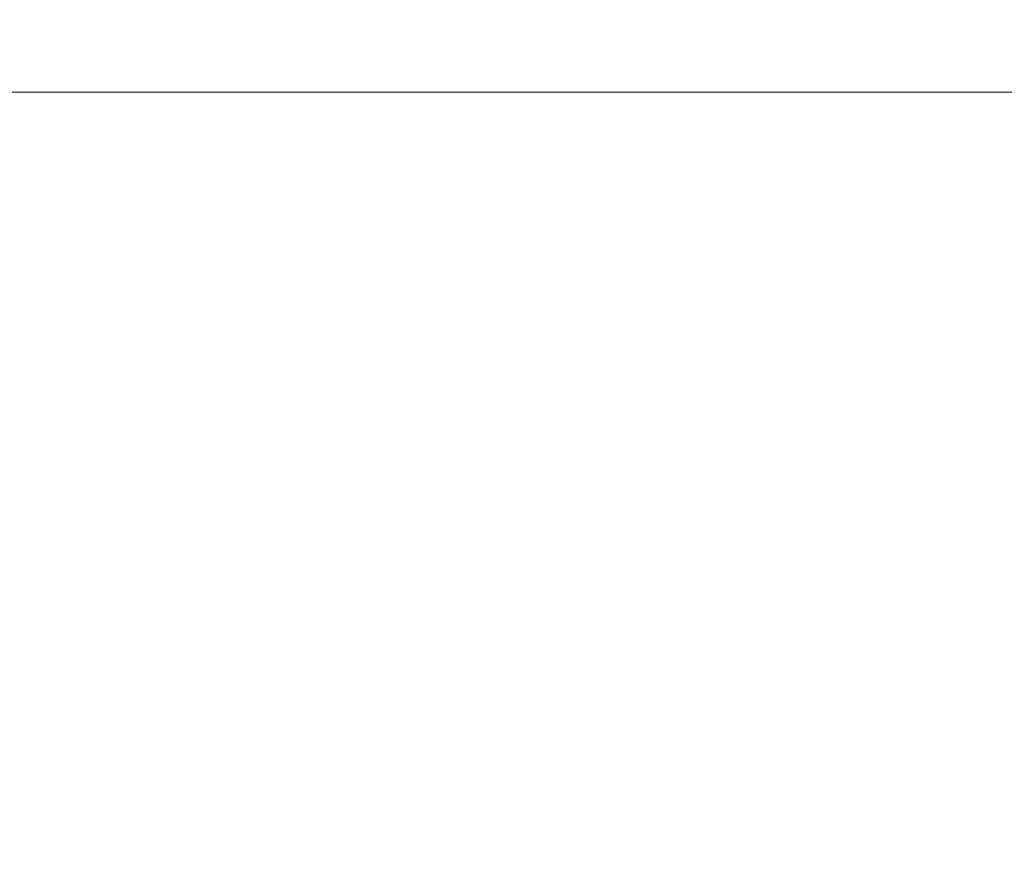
# Model space of a CAD drawing. Header units: centimetres. Extents: x -44.1 to 45.2, y 4.2 to 6.
# Tile 59 of 256: x -44.065 to -44.0277, y 5.871 to 5.903. Entities that reach past the tile are written whole.
import ezdxf

# ---------------------------------------------------------------- set-up
doc = ezdxf.new("R2010")
doc.units = ezdxf.units.CM
doc.header["$LTSCALE"] = 2.54
doc.layers.add('Lucido design-1', color=7, linetype='Continuous')

# ---------------------------------------------------------------- blocks, each defined once
blk = doc.blocks.new('Gruppo-4-1')
at = {"color": 7, "linetype": 'Continuous', "lineweight": 9}
for points, invisible_edges in [([(-44.048146, 5.90266, -2276.258516), (-44.047942, 5.905183, -2276.258516), (-44.050852, 5.905295, -2276.260685), (-44.050975, 5.903995, -2276.260685)], 15), ([(-44.050975, 5.903995, -2276.983655), (-44.050852, 5.905295, -2276.983655), (-44.047942, 5.905183, -2276.985824), (-44.048146, 5.90266, -2276.985824)], 15), ([(-44.048146, 5.90266, -2276.258516), (-44.045162, 5.902603, -2276.256417), (-44.044963, 5.905068, -2276.256417), (-44.047942, 5.905183, -2276.258516)], 15), ([(-44.047942, 5.905183, -2276.985824), (-44.044963, 5.905068, -2276.987923), (-44.045162, 5.902603, -2276.987923), (-44.048146, 5.90266, -2276.985824)], 15), ([(-44.04192, 5.90495, -2276.254388), (-44.044963, 5.905068, -2276.256417), (-44.045162, 5.902603, -2276.256417), (-44.042114, 5.902545, -2276.254388)], 15), ([(-44.042114, 5.902545, -2276.989952), (-44.045162, 5.902603, -2276.987923), (-44.044963, 5.905068, -2276.987923), (-44.04192, 5.90495, -2276.989952)], 15), ([(-44.042114, 5.902545, -2276.254388), (-44.039009, 5.902487, -2276.25243), (-44.03882, 5.904831, -2276.25243), (-44.04192, 5.90495, -2276.254388)], 15), ([(-44.04192, 5.90495, -2276.989952), (-44.03882, 5.904831, -2276.99191), (-44.039009, 5.902487, -2276.99191), (-44.042114, 5.902545, -2276.989952)], 15), ([(-44.035667, 5.904709, -2276.250543), (-44.03882, 5.904831, -2276.25243), (-44.039009, 5.902487, -2276.25243), (-44.035851, 5.902427, -2276.250543)], 15), ([(-44.035851, 5.902427, -2276.993797), (-44.039009, 5.902487, -2276.99191), (-44.03882, 5.904831, -2276.99191), (-44.035667, 5.904709, -2276.993797)], 15), ([(-44.035667, 5.904709, -2276.250543), (-44.035851, 5.902427, -2276.250543), (-44.032647, 5.902366, -2276.248727), (-44.032573, 5.903468, -2276.248727)], 15), ([(-44.035667, 5.904709, -2276.993797), (-44.032468, 5.904586, -2276.995613), (-44.032647, 5.902366, -2276.995613), (-44.035851, 5.902427, -2276.993797)], 15), ([(-44.064286, 5.904377, -2276.272546), (-44.06438, 5.902967, -2276.272546), (-44.061903, 5.902921, -2276.270043), (-44.06181, 5.904306, -2276.270043)], 15), ([(-44.06181, 5.904306, -2276.974297), (-44.061903, 5.902921, -2276.974297), (-44.06438, 5.902967, -2276.971794), (-44.064286, 5.904377, -2276.971794)], 15), ([(-44.029401, 5.902305, -2276.997357), (-44.032647, 5.902366, -2276.995613), (-44.032468, 5.904586, -2276.995613), (-44.029227, 5.904461, -2276.997357)], 15), ([(-44.029227, 5.904461, -2276.997357), (-44.025951, 5.904335, -2276.999031), (-44.02612, 5.902242, -2276.999031), (-44.029401, 5.902305, -2276.997357)], 15), ([(-44.06181, 5.904306, -2276.270043), (-44.061903, 5.902921, -2276.270043), (-44.059326, 5.902872, -2276.267604), (-44.059235, 5.904232, -2276.267604)], 15), ([(-44.059235, 5.904232, -2276.976736), (-44.059326, 5.902872, -2276.976736), (-44.061903, 5.902921, -2276.974297), (-44.06181, 5.904306, -2276.974297)], 15), ([(-44.059235, 5.904232, -2276.267604), (-44.059326, 5.902872, -2276.267604), (-44.056656, 5.902821, -2276.26523), (-44.056567, 5.904156, -2276.26523)], 15), ([(-44.056567, 5.904156, -2276.979109), (-44.056656, 5.902821, -2276.979109), (-44.059326, 5.902872, -2276.976736), (-44.059235, 5.904232, -2276.976736)], 15), ([(-44.056567, 5.904156, -2276.26523), (-44.056656, 5.902821, -2276.26523), (-44.053899, 5.902769, -2276.262924), (-44.053812, 5.904077, -2276.262924)], 15), ([(-44.053812, 5.904077, -2276.981416), (-44.053899, 5.902769, -2276.981416), (-44.056656, 5.902821, -2276.979109), (-44.056567, 5.904156, -2276.979109)], 15), ([(-44.053812, 5.904077, -2276.262924), (-44.053899, 5.902769, -2276.262924), (-44.05106, 5.902715, -2276.260685), (-44.050975, 5.903995, -2276.260685)], 15), ([(-44.050975, 5.903995, -2276.983655), (-44.05106, 5.902715, -2276.983655), (-44.053899, 5.902769, -2276.981416), (-44.053812, 5.904077, -2276.981416)], 15), ([(-44.050975, 5.903995, -2276.260685), (-44.05106, 5.902715, -2276.260685), (-44.048146, 5.90266, -2276.258516)], 11), ([(-44.048146, 5.90266, -2276.985824), (-44.05106, 5.902715, -2276.983655), (-44.050975, 5.903995, -2276.983655)], 11), ([(-44.02933, 5.903375, -2276.246983), (-44.032573, 5.903468, -2276.248727), (-44.032647, 5.902366, -2276.248727), (-44.029401, 5.902305, -2276.246983)], 15), ([(-44.029401, 5.902305, -2276.246983), (-44.02612, 5.902242, -2276.245308), (-44.026051, 5.903281, -2276.245308), (-44.02933, 5.903375, -2276.246983)], 15), ([(-44.064435, 5.901579, -2276.272546), (-44.06438, 5.902967, -2276.272546), (-44.066752, 5.903012, -2276.275111), (-44.066808, 5.901601, -2276.275111)], 15), ([(-44.066808, 5.901601, -2276.969229), (-44.066752, 5.903012, -2276.969229), (-44.06438, 5.902967, -2276.971794), (-44.064435, 5.901579, -2276.971794)], 15), ([(-44.061957, 5.901556, -2276.270043), (-44.061903, 5.902921, -2276.270043), (-44.06438, 5.902967, -2276.272546), (-44.064435, 5.901579, -2276.272546)], 15), ([(-44.064435, 5.901579, -2276.971794), (-44.06438, 5.902967, -2276.971794), (-44.061903, 5.902921, -2276.974297), (-44.061957, 5.901556, -2276.974297)], 15), ([(-44.059379, 5.901532, -2276.267604), (-44.059326, 5.902872, -2276.267604), (-44.061903, 5.902921, -2276.270043), (-44.061957, 5.901556, -2276.270043)], 15), ([(-44.061957, 5.901556, -2276.974297), (-44.061903, 5.902921, -2276.974297), (-44.059326, 5.902872, -2276.976736), (-44.059379, 5.901532, -2276.976736)], 15), ([(-44.056709, 5.901507, -2276.26523), (-44.056656, 5.902821, -2276.26523), (-44.059326, 5.902872, -2276.267604), (-44.059379, 5.901532, -2276.267604)], 15), ([(-44.059379, 5.901532, -2276.976736), (-44.059326, 5.902872, -2276.976736), (-44.056656, 5.902821, -2276.979109), (-44.056709, 5.901507, -2276.979109)], 15), ([(-44.05395, 5.901481, -2276.262924), (-44.053899, 5.902769, -2276.262924), (-44.056656, 5.902821, -2276.26523), (-44.056709, 5.901507, -2276.26523)], 15), ([(-44.056709, 5.901507, -2276.979109), (-44.056656, 5.902821, -2276.979109), (-44.053899, 5.902769, -2276.981416), (-44.05395, 5.901481, -2276.981416)], 15), ([(-44.05111, 5.901454, -2276.260685), (-44.05106, 5.902715, -2276.260685), (-44.053899, 5.902769, -2276.262924), (-44.05395, 5.901481, -2276.262924)], 15), ([(-44.05395, 5.901481, -2276.981416), (-44.053899, 5.902769, -2276.981416), (-44.05106, 5.902715, -2276.983655), (-44.05111, 5.901454, -2276.983655)], 15), ([(-44.050148, 5.900212, -2276.259943), (-44.05106, 5.902715, -2276.260685), (-44.05111, 5.901454, -2276.260685)], 11), ([(-44.05111, 5.901454, -2276.983655), (-44.05106, 5.902715, -2276.983655), (-44.050148, 5.900212, -2276.984397)], 11), ([(-44.048146, 5.90266, -2276.258516), (-44.05106, 5.902715, -2276.260685), (-44.050148, 5.900212, -2276.259943)], 11), ([(-44.050148, 5.900212, -2276.984397), (-44.05106, 5.902715, -2276.983655), (-44.048146, 5.90266, -2276.985824)], 11), ([(-44.050148, 5.900212, -2276.259943), (-44.048196, 5.900212, -2276.258537), (-44.048146, 5.90266, -2276.258516)], 10), ([(-44.048146, 5.90266, -2276.985824), (-44.048196, 5.900212, -2276.985803), (-44.050148, 5.900212, -2276.984397)], 9), ([(-44.048146, 5.90266, -2276.258516), (-44.048196, 5.900212, -2276.258537), (-44.045805, 5.900212, -2276.256815)], 9), ([(-44.045805, 5.900212, -2276.987525), (-44.048196, 5.900212, -2276.985803), (-44.048146, 5.90266, -2276.985824)], 10), ([(-44.045805, 5.900212, -2276.256815), (-44.045162, 5.902603, -2276.256417), (-44.048146, 5.90266, -2276.258516)], 11), ([(-44.048146, 5.90266, -2276.985824), (-44.045162, 5.902603, -2276.987923), (-44.045805, 5.900212, -2276.987525)], 11), ([(-44.042114, 5.902545, -2276.254388), (-44.045162, 5.902603, -2276.256417), (-44.045805, 5.900212, -2276.256815), (-44.042166, 5.900212, -2276.254404)], 11), ([(-44.041064, 5.900212, -2276.990665), (-44.045805, 5.900212, -2276.987525), (-44.045162, 5.902603, -2276.987923), (-44.042114, 5.902545, -2276.989952)], 14), ([(-44.042114, 5.902545, -2276.254388), (-44.042166, 5.900212, -2276.254404), (-44.041064, 5.900212, -2276.253675)], 9), ([(-44.039009, 5.902487, -2276.25243), (-44.042114, 5.902545, -2276.254388), (-44.041064, 5.900212, -2276.253675)], 11), ([(-44.042114, 5.902545, -2276.989952), (-44.039009, 5.902487, -2276.99191), (-44.041064, 5.900212, -2276.990665)], 11), ([(-44.041064, 5.900212, -2276.253675), (-44.039055, 5.900212, -2276.252454), (-44.039009, 5.902487, -2276.25243)], 10), ([(-44.035898, 5.900212, -2276.993804), (-44.041064, 5.900212, -2276.990665), (-44.039009, 5.902487, -2276.99191)], 10), ([(-44.039009, 5.902487, -2276.25243), (-44.039055, 5.900212, -2276.252454), (-44.03591, 5.900212, -2276.250543)], 9), ([(-44.03591, 5.900212, -2276.250543), (-44.035851, 5.902427, -2276.250543), (-44.039009, 5.902487, -2276.25243)], 11), ([(-44.039009, 5.902487, -2276.99191), (-44.035851, 5.902427, -2276.993797), (-44.035898, 5.900212, -2276.993804)], 11), ([(-44.035851, 5.902427, -2276.250543), (-44.03591, 5.900212, -2276.250543), (-44.035898, 5.900212, -2276.250536)], 9), ([(-44.03269, 5.901281, -2276.248727), (-44.035851, 5.902427, -2276.250543), (-44.035898, 5.900212, -2276.250536)], 11), ([(-44.035898, 5.900212, -2276.993804), (-44.035851, 5.902427, -2276.993797), (-44.032647, 5.902366, -2276.995613)], 11), ([(-44.032647, 5.902366, -2276.995613), (-44.030279, 5.900212, -2276.996924), (-44.035898, 5.900212, -2276.993804)], 9), ([(-44.03269, 5.901281, -2276.248727), (-44.032647, 5.902366, -2276.248727), (-44.035851, 5.902427, -2276.250543)], 11), ([(-44.029401, 5.902305, -2276.246983), (-44.032647, 5.902366, -2276.248727), (-44.03269, 5.901281, -2276.248727), (-44.029443, 5.90125, -2276.246983)], 15), ([(-44.030279, 5.900212, -2276.996924), (-44.032647, 5.902366, -2276.995613), (-44.029401, 5.902305, -2276.997357)], 11), ([(-44.029401, 5.902305, -2276.997357), (-44.02612, 5.902242, -2276.999031), (-44.024183, 5.900212, -2277.000005), (-44.030279, 5.900212, -2276.996924)], 11), ([(-44.029443, 5.90125, -2276.246983), (-44.026161, 5.901219, -2276.245308), (-44.02612, 5.902242, -2276.245308), (-44.029401, 5.902305, -2276.246983)], 15), ([(-44.066808, 5.901601, -2276.275111), (-44.066827, 5.900212, -2276.275111), (-44.064076, 5.900212, -2276.272155), (-44.064435, 5.901579, -2276.272546)], 13), ([(-44.064435, 5.901579, -2276.971794), (-44.064446, 5.900212, -2276.971787), (-44.066827, 5.900212, -2276.969229), (-44.066808, 5.901601, -2276.969229)], 13), ([(-44.064076, 5.900212, -2276.972185), (-44.064446, 5.900212, -2276.971787), (-44.064435, 5.901579, -2276.971794)], 10), ([(-44.061957, 5.901556, -2276.270043), (-44.064435, 5.901579, -2276.272546), (-44.064076, 5.900212, -2276.272155)], 11), ([(-44.064076, 5.900212, -2276.972185), (-44.064435, 5.901579, -2276.971794), (-44.061957, 5.901556, -2276.974297)], 11), ([(-44.064076, 5.900212, -2276.272155), (-44.061962, 5.900212, -2276.270056), (-44.061957, 5.901556, -2276.270043)], 10), ([(-44.061957, 5.901556, -2276.974297), (-44.06106, 5.900212, -2276.975181), (-44.064076, 5.900212, -2276.972185)], 9), ([(-44.061957, 5.901556, -2276.270043), (-44.061962, 5.900212, -2276.270056), (-44.06106, 5.900212, -2276.269159)], 9), ([(-44.059379, 5.901532, -2276.267604), (-44.061957, 5.901556, -2276.270043), (-44.06106, 5.900212, -2276.269159)], 11), ([(-44.06106, 5.900212, -2276.975181), (-44.061957, 5.901556, -2276.974297), (-44.059379, 5.901532, -2276.976736)], 11), ([(-44.06106, 5.900212, -2276.269159), (-44.059382, 5.900212, -2276.26762), (-44.059379, 5.901532, -2276.267604)], 10), ([(-44.059379, 5.901532, -2276.976736), (-44.057749, 5.900212, -2276.978217), (-44.06106, 5.900212, -2276.975181)], 9), ([(-44.059379, 5.901532, -2276.267604), (-44.059382, 5.900212, -2276.26762), (-44.057749, 5.900212, -2276.266123)], 9), ([(-44.057749, 5.900212, -2276.266123), (-44.056709, 5.901507, -2276.26523), (-44.059379, 5.901532, -2276.267604)], 11), ([(-44.056709, 5.901507, -2276.979109), (-44.057749, 5.900212, -2276.978217), (-44.059379, 5.901532, -2276.976736)], 11), ([(-44.057749, 5.900212, -2276.266123), (-44.056713, 5.900212, -2276.265245), (-44.056709, 5.901507, -2276.26523)], 10), ([(-44.054121, 5.900212, -2276.981291), (-44.057749, 5.900212, -2276.978217), (-44.056709, 5.901507, -2276.979109)], 10), ([(-44.056709, 5.901507, -2276.26523), (-44.056713, 5.900212, -2276.265245), (-44.054121, 5.900212, -2276.263049)], 9), ([(-44.054121, 5.900212, -2276.263049), (-44.05395, 5.901481, -2276.262924), (-44.056709, 5.901507, -2276.26523)], 11), ([(-44.056709, 5.901507, -2276.979109), (-44.05395, 5.901481, -2276.981416), (-44.054121, 5.900212, -2276.981291)], 11), ([(-44.05395, 5.901481, -2276.262924), (-44.054121, 5.900212, -2276.263049), (-44.051116, 5.900212, -2276.2607), (-44.05111, 5.901454, -2276.260685)], 13), ([(-44.05111, 5.901454, -2276.983655), (-44.051116, 5.900212, -2276.98364), (-44.054121, 5.900212, -2276.981291), (-44.05395, 5.901481, -2276.981416)], 13), ([(-44.05111, 5.901454, -2276.260685), (-44.051116, 5.900212, -2276.2607), (-44.050148, 5.900212, -2276.259943)], 9), ([(-44.050148, 5.900212, -2276.984397), (-44.051116, 5.900212, -2276.98364), (-44.05111, 5.901454, -2276.983655)], 10), ([(-44.035898, 5.900212, -2276.250536), (-44.032689, 5.900212, -2276.248754), (-44.03269, 5.901281, -2276.248727)], 10), ([(-44.03269, 5.901281, -2276.248727), (-44.032689, 5.900212, -2276.248754), (-44.030279, 5.900212, -2276.247416)], 9), ([(-44.030279, 5.900212, -2276.247416), (-44.029443, 5.90125, -2276.246983), (-44.03269, 5.901281, -2276.248727)], 11), ([(-44.030279, 5.900212, -2276.247416), (-44.026161, 5.900212, -2276.245334), (-44.026161, 5.901219, -2276.245308), (-44.029443, 5.90125, -2276.246983)], 14), ([(-44.064076, 5.900212, -2276.272155), (-44.066827, 5.900212, -2276.275111), (-44.066827, 4.300212, -2276.275111), (-44.064446, 4.300212, -2276.272553)], 10), ([(-44.064076, 4.300212, -2276.972185), (-44.066827, 4.300212, -2276.969229), (-44.066827, 5.900212, -2276.969229), (-44.064446, 5.900212, -2276.971787)], 10), ([(-44.064446, 4.300212, -2276.272553), (-44.064076, 4.300212, -2276.272155), (-44.064076, 5.900212, -2276.272155)], 10), ([(-44.064446, 5.900212, -2276.971787), (-44.064076, 5.900212, -2276.972185), (-44.064076, 4.300212, -2276.972185)], 10), ([(-44.061962, 5.900212, -2276.270056), (-44.064076, 5.900212, -2276.272155), (-44.064076, 4.300212, -2276.272155), (-44.061962, 4.300212, -2276.270056)], 10), ([(-44.064076, 5.900212, -2276.972185), (-44.06106, 5.900212, -2276.975181), (-44.06106, 4.300212, -2276.975181), (-44.061962, 4.300212, -2276.974284)], 10), ([(-44.061962, 4.300212, -2276.974284), (-44.064076, 4.300212, -2276.972185), (-44.064076, 5.900212, -2276.972185)], 10), ([(-44.061962, 4.300212, -2276.270056), (-44.06106, 4.300212, -2276.269159), (-44.06106, 5.900212, -2276.269159), (-44.061962, 5.900212, -2276.270056)], 10), ([(-44.059382, 5.900212, -2276.26762), (-44.06106, 5.900212, -2276.269159), (-44.06106, 4.300212, -2276.269159), (-44.059382, 4.300212, -2276.26762)], 10), ([(-44.06106, 4.300212, -2276.975181), (-44.06106, 5.900212, -2276.975181), (-44.057749, 5.900212, -2276.978217), (-44.057749, 4.300212, -2276.978217)], 5), ([(-44.059382, 4.300212, -2276.26762), (-44.057749, 4.300212, -2276.266123), (-44.057749, 5.900212, -2276.266123), (-44.059382, 5.900212, -2276.26762)], 10), ([(-44.056713, 5.900212, -2276.265245), (-44.057749, 5.900212, -2276.266123), (-44.057749, 4.300212, -2276.266123), (-44.056713, 4.300212, -2276.265245)], 10), ([(-44.057749, 5.900212, -2276.978217), (-44.054121, 5.900212, -2276.981291), (-44.054121, 4.300212, -2276.981291), (-44.056713, 4.300212, -2276.979095)], 10), ([(-44.056713, 4.300212, -2276.979095), (-44.057749, 4.300212, -2276.978217), (-44.057749, 5.900212, -2276.978217)], 10), ([(-44.056713, 4.300212, -2276.265245), (-44.054121, 4.300212, -2276.263049), (-44.054121, 5.900212, -2276.263049), (-44.056713, 5.900212, -2276.265245)], 10), ([(-44.051116, 5.900212, -2276.2607), (-44.054121, 5.900212, -2276.263049), (-44.054121, 4.300212, -2276.263049), (-44.051116, 4.300212, -2276.2607)], 10), ([(-44.051116, 4.300212, -2276.98364), (-44.054121, 4.300212, -2276.981291), (-44.054121, 5.900212, -2276.981291), (-44.051116, 5.900212, -2276.98364)], 10), ([(-44.051116, 4.300212, -2276.2607), (-44.050148, 4.300212, -2276.259943), (-44.050148, 5.900212, -2276.259943), (-44.051116, 5.900212, -2276.2607)], 10), ([(-44.051116, 5.900212, -2276.98364), (-44.050148, 5.900212, -2276.984397), (-44.050148, 4.300212, -2276.984397), (-44.051116, 4.300212, -2276.98364)], 10), ([(-44.048196, 5.900212, -2276.258537), (-44.050148, 5.900212, -2276.259943), (-44.050148, 4.300212, -2276.259943), (-44.048196, 4.300212, -2276.258537)], 10), ([(-44.048196, 4.300212, -2276.985803), (-44.050148, 4.300212, -2276.984397), (-44.050148, 5.900212, -2276.984397), (-44.048196, 5.900212, -2276.985803)], 10), ([(-44.048196, 4.300212, -2276.258537), (-44.045805, 4.300212, -2276.256815), (-44.045805, 5.900212, -2276.256815), (-44.048196, 5.900212, -2276.258537)], 10), ([(-44.048196, 5.900212, -2276.985803), (-44.045805, 5.900212, -2276.987525), (-44.045805, 4.300212, -2276.987525), (-44.048196, 4.300212, -2276.985803)], 10), ([(-44.042166, 5.900212, -2276.254404), (-44.045805, 5.900212, -2276.256815), (-44.045805, 4.300212, -2276.256815), (-44.042166, 4.300212, -2276.254404)], 10), ([(-44.045805, 5.900212, -2276.987525), (-44.041064, 5.900212, -2276.990665), (-44.041064, 4.300212, -2276.990665), (-44.042166, 4.300212, -2276.989936)], 10), ([(-44.042166, 4.300212, -2276.989936), (-44.045805, 4.300212, -2276.987525), (-44.045805, 5.900212, -2276.987525)], 10), ([(-44.042166, 4.300212, -2276.254404), (-44.041064, 4.300212, -2276.253675), (-44.041064, 5.900212, -2276.253675), (-44.042166, 5.900212, -2276.254404)], 10), ([(-44.039055, 5.900212, -2276.252454), (-44.041064, 5.900212, -2276.253675), (-44.041064, 4.300212, -2276.253675), (-44.039055, 4.300212, -2276.252454)], 10), ([(-44.041064, 5.900212, -2276.990665), (-44.035898, 5.900212, -2276.993804), (-44.035898, 4.300212, -2276.993804), (-44.03591, 4.300212, -2276.993797)], 10), ([(-44.03591, 4.300212, -2276.993797), (-44.041064, 4.300212, -2276.990665), (-44.041064, 5.900212, -2276.990665)], 10), ([(-44.03591, 5.900212, -2276.250543), (-44.039055, 5.900212, -2276.252454), (-44.039055, 4.300212, -2276.252454), (-44.035898, 4.300212, -2276.250536)], 10), ([(-44.035898, 4.300212, -2276.250536), (-44.035898, 5.900212, -2276.250536), (-44.03591, 5.900212, -2276.250543)], 9), ([(-44.032689, 5.900212, -2276.248754), (-44.035898, 5.900212, -2276.250536), (-44.035898, 4.300212, -2276.250536), (-44.032689, 4.300212, -2276.248754)], 10), ([(-44.035898, 5.900212, -2276.993804), (-44.030279, 5.900212, -2276.996924), (-44.030279, 4.300212, -2276.996924), (-44.032689, 4.300212, -2276.995586)], 10), ([(-44.032689, 4.300212, -2276.995586), (-44.035898, 4.300212, -2276.993804), (-44.035898, 5.900212, -2276.993804)], 10), ([(-44.032689, 4.300212, -2276.248754), (-44.030279, 4.300212, -2276.247416), (-44.030279, 5.900212, -2276.247416), (-44.032689, 5.900212, -2276.248754)], 10), ([(-44.026161, 5.900212, -2276.245334), (-44.030279, 5.900212, -2276.247416), (-44.030279, 4.300212, -2276.247416), (-44.026161, 4.300212, -2276.245334)], 10), ([(-44.030279, 5.900212, -2276.996924), (-44.024183, 5.900212, -2277.000005), (-44.024183, 4.300212, -2277.000005), (-44.02945, 4.300212, -2276.997343)], 10), ([(-44.02945, 4.300212, -2276.997343), (-44.030279, 4.300212, -2276.996924), (-44.030279, 5.900212, -2276.996924)], 10)]:
    blk.add_3dface(points, dxfattribs=dict(at, invisible_edges=invisible_edges))
blk = doc.blocks.new('Gruppo-5-1')
at = {"color": 7}
blk.add_blockref('Gruppo-4-1', (0, 0), dxfattribs=at)

msp = doc.modelspace()

# ---------------------------------------------------------------- block references
at = {"layer": 'Lucido design-1', "color": 7}
msp.add_blockref('Gruppo-5-1', (0, 0), dxfattribs=at)

doc.saveas('drawing.dxf')
